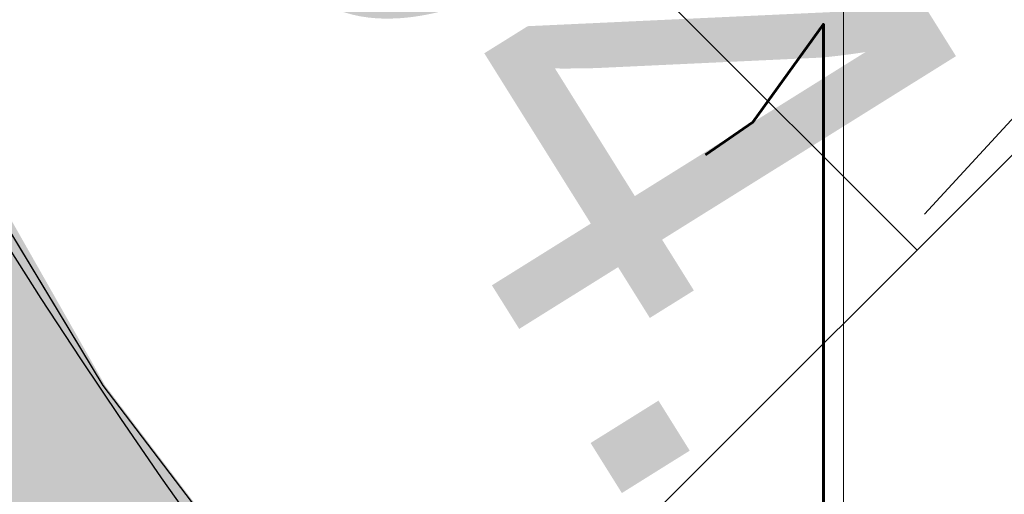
# Model space of a CAD drawing. Extents: x 7489187 to 7491099, y 5781939 to 5785132.
# Tile 25 of 217: x 7490379.796 to 7490381.229, y 5784335.631 to 5784336.323. Entities that reach past the tile are written whole.
import ezdxf
from ezdxf import colors
from ezdxf.entities.mleader import LeaderData, LeaderLine
from ezdxf.math import Vec2, Vec3

# ---------------------------------------------------------------- set-up
doc = ezdxf.new("R2010")
doc.units = 0
doc.header["$MEASUREMENT"] = 0
doc.linetypes.add('1.5_0.5', pattern=[2, 1.5, -0.5])
doc.linetypes.add('DYN_DIM', pattern=[1.0221568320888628, 0.2920448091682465, -0.7301120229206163])
doc.layers.get('0').update_dxf_attribs({"linetype": 'CONTINUOUS', "lineweight": 5})
doc.layers.get('Defpoints').update_dxf_attribs({"linetype": 'CONTINUOUS'})
doc.layers.get('Defpoints').transparency = 0.8
for name, color, linetype, lineweight in [('___wymiary', 1, 'CONTINUOUS', 20), ('___wysokość  - projektowana', 5, 'CONTINUOUS', 20), ('__PROJ_DR_krawężnik', 7, 'CONTINUOUS', 30), ('__PROJ_DR_szraf utwardzenia', 141, 'CONTINUOUS', 9), ('_ISTN__DR_szraf zieleń', 8, 'CONTINUOUS', 30), ('_ISTN_ROZBIÓRKA_DR_szraf zieleń', 40, 'CONTINUOUS', 30), ('_ROZBIÓRKA_DR_krawężnik', 7, 'NIEIST_1', 30), ('_ROZBIÓRKA_DR_szraf utwardzenia', 11, 'CONTINUOUS', 15), ('_ROZBIÓRKA_DR_szraf zieleń', 11, 'CONTINUOUS', 30)]:
    doc.layers.add(name, color=color, linetype=linetype, lineweight=lineweight)
for name, color, linetype, transparency in [('jezdnia (powierzchnia)', 7, 'CONTINUOUS', 0.8), ('krawężnik (linia)', 7, 'CONTINUOUS', 0.8), ('punkt wysokościowy sztuczny-Atr2', 7, 'CONTINUOUS', 0.8)]:
    doc.layers.add(name, color=color, linetype=linetype, transparency=transparency)
doc.styles.add('Arial', font='arial.ttf')
doc.styles.add('ROMANS', font='romans.shx', dxfattribs={"width": 0.8})
doc.styles.get("Standard").update_dxf_attribs({"font": 'txt', "width": 0.75})
doc.linetypes.add('NIEIST_1', pattern='A,20,-0.01,["X",Standard,S=5,R=0,X=-2.54,Y=-2.54],-0.01', length=20.02)
doc.dimstyles.new('PZT-AS', dxfattribs={"dimtxt": 1, "dimasz": 0.5, "dimexe": 1, "dimexo": 1, "dimgap": 0.1, "dimtad": 0, "dimdec": 1, "dimrnd": 0.0005, "dimzin": 0, "dimdsep": 46, "dimtxsty": 'Arial', "dimblk": 'ARCHTICK', "dimcen": 0.5, "dimclrd": 256, "dimclre": 256, "dimclrt": 256, "dimazin": 0, "dimtfac": 1, "dimtdec": 1, "dimtofl": 0, "dimtmove": 0, "dimatfit": 3, "dimldrblk": 'ARCHTICK', "dimfxl": 0, "dimtolj": 1, "dimtzin": 0, "dimarcsym": 0})
pattern_1 = [(273.8880229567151, (-7489999.249338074, -5784190.541704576), (0.8197702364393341, -0.5070811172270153), [0, -0.76, 0, -0.85, 0, -0.8125]), (243.8880229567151, (-7489999.249338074, -5784190.541704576), (0.6853056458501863, -1.5180614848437), [0, -0.41, 0, -0.685, 0, -0.2625]), (203.8880229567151, (-7489998.908895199, -5784190.029529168), (-0.8595845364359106, -1.298303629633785), [0, -0.25, 0, -0.9, 0, -1.175]), (193.8880229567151, (-7489998.908895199, -5784190.029529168), (-0.466577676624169, -1.494684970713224), [0, -0.125, 0, -0.59, 0, -0.675])]

# ---------------------------------------------------------------- blocks, each defined once
blk = doc.blocks.new('EAWEQWEQE')
at = {"layer": '__PROJ_DR_szraf utwardzenia', "ltscale": 2}
h = blk.add_hatch(dxfattribs=at)
h.set_pattern_fill('AR-HBONE', color=256, scale=0.5, angle=45)
h.set_pattern_definition([(90, (-7489965.006917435, -5784369.251104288), (-2, 2), [6, -2]), (180, (-7489965.006917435, -5784367.251104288), (-2, 2), [6, -2])])
edge = h.paths.add_edge_path()
edge.add_line((86.03000000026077, 0.3200000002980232), (85.95000000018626, 1.150000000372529))
edge.add_line((85.95000000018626, 1.150000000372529), (85.99000000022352, 2.150000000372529))
edge.add_line((85.99000000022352, 2.150000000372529), (86.19000000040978, 3.129999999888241))
edge.add_line((86.19000000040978, 3.129999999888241), (86.54000000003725, 4.060000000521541))
edge.add_line((86.54000000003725, 4.060000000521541), (86.9141155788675, 4.745878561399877))
edge.add_line((86.9141155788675, 4.745878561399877), (83.19093015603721, 11.76064102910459))
edge.add_line((83.19093015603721, 11.76064102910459), (82.66000000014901, 11.41999999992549))
edge.add_line((82.66000000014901, 11.41999999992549), (72.50999999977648, 7.799999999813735))
edge.add_arc((72.24903874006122, 9.042990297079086), 1.270088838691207, 219.2149584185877, 281.85683428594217, ccw=False)
edge.add_line((71.26500000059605, 8.240000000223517), (71.04000000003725, 8.650000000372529))
edge.add_arc((69.92013106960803, 8.368443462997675), 1.154720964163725, 14.1127482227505, 101.495783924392)
edge.add_line((69.69000000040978, 9.5), (67.90297361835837, 8.8457025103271))
edge.add_line((67.90297361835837, 8.8457025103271), (69.27792074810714, 5.089185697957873))
edge.add_line((69.27792074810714, 5.089185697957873), (64.58257362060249, 3.37054805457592))
edge.add_line((64.58257362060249, 3.37054805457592), (63.20766350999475, 7.126825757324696))
edge.add_line((63.20766350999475, 7.126825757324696), (59.89222941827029, 5.914727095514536))
edge.add_arc((59.5485867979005, 6.853827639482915), 1.000000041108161, 245.5390053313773, 290.0989574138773, ccw=False)
edge.add_line((59.13451310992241, 5.943584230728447), (51.80837199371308, 9.276277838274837))
edge.add_line((51.80837199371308, 9.276277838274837), (51.35325031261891, 9.483314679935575))
edge.add_arc((51.56028715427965, 9.938436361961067), 0.4999999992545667, 155.5390046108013, 245.53900451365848, ccw=False)
edge.add_line((51.10516547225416, 10.14547320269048), (52.96849702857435, 14.24156833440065))
edge.add_line((52.96849702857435, 14.24156833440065), (49.69162090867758, 15.73223358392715))
edge.add_line((49.69162090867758, 15.73223358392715), (48.3458814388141, 12.77394263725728))
edge.add_arc((47.66319891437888, 13.08449789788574), 0.749999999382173, 155.5390047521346, 335.5390046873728, ccw=False)
edge.add_line((46.98051638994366, 13.39505315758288), (48.32625585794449, 16.35334410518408))
edge.add_line((48.32625585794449, 16.35334410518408), (45.04603271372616, 17.84553193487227))
edge.add_line((45.04603271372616, 17.84553193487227), (43.18270114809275, 13.74943678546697))
edge.add_arc((42.72757946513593, 13.95647362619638), 0.4999999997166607, 245.5390047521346, 335.5390046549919, ccw=False)
edge.add_line((42.52054262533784, 13.50135194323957), (42.06542093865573, 13.70838878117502))
edge.add_line((42.06542093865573, 13.70838878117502), (27.98965454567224, 6.455637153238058))
edge.add_arc((30.7378729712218, 1.122036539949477), 6.00000000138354, 117.2604726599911, 207.2604725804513)
edge.add_line((25.40427235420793, -1.626181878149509), (44.87081948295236, -39.4058528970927))
edge.add_arc((51.98228697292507, -35.74156167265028), 8.00000000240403, 207.2604725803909, 297.2604725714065)
edge.add_line((55.64657819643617, -42.85302916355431), (65.85764832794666, -37.5916207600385))
edge.add_arc((66.3156847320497, -38.48055419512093), 0.9999999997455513, 27.260472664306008, 117.26047266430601, ccw=False)
edge.add_line((67.20461816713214, -38.02251779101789), (69.0367637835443, -41.57825153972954))
edge.add_line((69.0367637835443, -41.57825153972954), (72.23692415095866, -39.92932048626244))
edge.add_line((72.23692415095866, -39.92932048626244), (70.40477853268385, -36.37358674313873))
edge.add_arc((71.29371196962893, -35.91555033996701), 1.000000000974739, 117.260472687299, 207.2604725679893, ccw=False)
edge.add_line((70.83567556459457, -35.02661690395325), (72.45092313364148, -34.19433615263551))
edge.add_line((72.45092313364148, -34.19433615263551), (100.212429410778, -20.30914882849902))
edge.add_line((100.212429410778, -20.30914882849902), (96.95837672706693, -14.17826786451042))
edge.add_line((96.95837672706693, -14.17826786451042), (96.28000000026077, -14.25999999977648))
edge.add_line((96.28000000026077, -14.25999999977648), (95.54999999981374, -14.21999999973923))
edge.add_line((95.54999999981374, -14.21999999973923), (94.81000000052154, -14.0699999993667))
edge.add_line((94.81000000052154, -14.0699999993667), (94.15000000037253, -13.75))
edge.add_line((94.15000000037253, -13.75), (93.59999999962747, -13.29999999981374))
edge.add_line((93.59999999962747, -13.29999999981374), (93.11395277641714, -12.74355050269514))
edge.add_line((93.11395277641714, -12.74355050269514), (86.03000000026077, 0.3200000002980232))
edge = h.paths.add_edge_path(flags=16)
edge.add_line((68.19818073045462, -26.82298227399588), (66.86477710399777, -27.51002606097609))
edge.add_arc((65.975839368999, -27.96806108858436), 1.000003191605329, -62.73945156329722, 27.260289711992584, ccw=False)
edge.add_line((66.43387841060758, -28.85699675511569), (49.9887127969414, -37.33061716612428))
edge.add_arc((49.53067639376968, -36.44168373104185), 0.9999999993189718, 207.2604725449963, 297.2604726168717, ccw=False)
edge.add_line((48.64174295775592, -36.89972013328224), (42.60770879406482, -25.18917772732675))
edge.add_arc((45.27450910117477, -23.81506851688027), 3.000000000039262, 117.2604726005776, 207.260472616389, ccw=False)
edge.add_line((43.90039989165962, -21.14826820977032), (50.04820530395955, -17.79698389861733))
edge.add_line((50.04820530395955, -17.79698389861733), (48.5198065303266, -14.83074636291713))
edge.add_line((48.5198065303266, -14.83074636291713), (41.40833904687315, -18.49503758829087))
edge.add_arc((40.49226624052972, -16.71717071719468), 1.999999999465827, 207.2604725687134, 297.2604726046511, ccw=False)
edge.add_line((38.7143993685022, -17.63324352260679), (38.30819894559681, -16.84491068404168))
edge.add_arc((41.86393269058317, -15.01276507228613), 4.000000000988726, 119.5465124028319, 207.2604725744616, ccw=False)
edge.add_line((39.89141289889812, -11.53294242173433), (42.19067206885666, -10.22961904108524))
edge.add_line((42.19067206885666, -10.22961904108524), (40.65472773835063, -7.322749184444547))
edge.add_line((40.65472773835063, -7.322749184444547), (37.60222481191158, -8.914460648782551))
edge.add_arc((37.13986403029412, -8.02776875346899), 1.000000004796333, 207.2604728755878, 297.53954950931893, ccw=False)
edge.add_line((36.25093059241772, -8.485805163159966), (35.9459182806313, -7.893852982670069))
edge.add_arc((36.83485165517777, -7.435816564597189), 0.9999999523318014, 117.26046988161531, 207.2604749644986, ccw=False)
edge.add_line((36.37681531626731, -6.54688315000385), (39.48808232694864, -4.943755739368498))
edge.add_line((39.48808232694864, -4.943755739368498), (34.72450372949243, 4.301151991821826))
edge.add_line((34.72450372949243, 4.301151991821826), (40.50257106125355, 7.2783886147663))
edge.add_line((40.50257106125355, 7.2783886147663), (45.26614965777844, -1.966519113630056))
edge.add_line((45.26614965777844, -1.966519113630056), (50.99005168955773, 0.9828080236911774))
edge.add_arc((51.44994639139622, 0.07042821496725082), 1.021733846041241, 28.27730476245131, 116.75087229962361, ccw=False)
edge.add_line((52.34975170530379, 0.554463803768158), (52.60836826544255, 0.02900062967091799))
edge.add_arc((51.72075485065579, -0.4315885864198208), 1.000000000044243, -63.43494879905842, 27.425135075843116, ccw=False)
edge.add_line((52.16796844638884, -1.326015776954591), (50.52000000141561, -2.149999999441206))
edge.add_line((50.52000000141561, -2.149999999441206), (52.01594937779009, -4.91204191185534))
edge.add_line((52.01594937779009, -4.91204191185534), (55.01452668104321, -3.400453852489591))
edge.add_arc((55.46466561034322, -4.293412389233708), 1.000000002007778, 34.136835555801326, 116.75259780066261, ccw=False)
edge.add_line((56.29236533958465, -3.732241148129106), (56.74736846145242, -4.599583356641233))
edge.add_arc((55.85843502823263, -5.057619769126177), 1.000000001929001, -62.73952733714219, 27.26047314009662, ccw=False)
edge.add_line((56.316471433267, -5.946553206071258), (52.76073767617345, -7.778698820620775))
edge.add_line((52.76073767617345, -7.778698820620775), (56.19601071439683, -14.44569958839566))
edge.add_line((56.19601071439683, -14.44569958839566), (59.75174444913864, -12.61355397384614))
edge.add_arc((60.209780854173, -13.50248740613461), 0.9999999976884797, 27.260472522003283, 117.26047278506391, ccw=False)
edge.add_line((61.09871428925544, -13.04445100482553), (68.19818073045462, -26.82298227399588))
h.paths.add_polyline_path([(63.77906223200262, -11.76213125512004), (84.22453126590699, -1.227293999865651), (90.17900449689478, -12.78342867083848), (69.7335354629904, -23.31826592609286)], flags=16)
at = {"layer": '_ISTN__DR_szraf zieleń'}
h = blk.add_hatch(dxfattribs=at)
h.set_pattern_fill('AR-SAND', color=256, scale=0.5, angle=236.3880229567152)
h.set_pattern_definition(pattern_1)
edge = h.paths.add_edge_path(flags=17)
edge.add_line((46.94635382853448, -13.79315116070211), (43.59032535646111, -15.57982763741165))
edge.add_line((43.59032535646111, -15.57982763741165), (42.95999999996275, -14.38999999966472))
edge.add_line((42.95999999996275, -14.38999999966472), (38.25999999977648, -16.75))
edge.add_line((38.25999999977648, -16.75), (38.90756137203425, -17.93729795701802))
edge.add_arc((40.49226624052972, -16.71717071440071), 2.000000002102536, 217.5941032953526, 297.2604725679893)
edge.add_line((41.40833904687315, -18.49503758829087), (47.71854556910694, -15.24360819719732))
edge.add_line((47.71854556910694, -15.24360819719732), (46.94635382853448, -13.79315116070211))
h.paths.add_polyline_path([(89.03984216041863, 0.7408491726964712), (87.45000000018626, -0.1799999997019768), (86.28000000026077, 1.870000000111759), (87.94964933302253, 2.794854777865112), (86.9141155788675, 4.745878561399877), (86.54000000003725, 4.060000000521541), (86.19000000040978, 3.129999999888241), (85.99000000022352, 2.150000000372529), (85.95000000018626, 1.150000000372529), (86.03000000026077, 0.3200000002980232), (92.75999999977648, -12.09999999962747), (93.08999999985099, -12.70000000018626), (93.59999999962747, -13.29999999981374), (94.15000000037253, -13.75), (94.81000000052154, -14.0699999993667), (95.54999999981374, -14.21999999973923), (96.28000000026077, -14.25999999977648), (96.95837672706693, -14.17826786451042)], flags=17)
edge = h.paths.add_edge_path()
edge.add_line((100.9142929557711, -21.63151274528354), (100.7000000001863, -22.08999999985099))
edge.add_line((100.7000000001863, -22.08999999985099), (100, -23.55999999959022))
edge.add_line((100, -23.55999999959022), (99.69000000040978, -24.33000000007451))
edge.add_line((99.69000000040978, -24.33000000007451), (99.28000000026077, -25.29000000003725))
edge.add_line((99.28000000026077, -25.29000000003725), (98.9199999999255, -25.89999999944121))
edge.add_line((98.9199999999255, -25.89999999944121), (98.75999999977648, -26.18999999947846))
edge.add_line((98.75999999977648, -26.18999999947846), (97.87000000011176, -27.04999999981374))
edge.add_line((97.87000000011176, -27.04999999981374), (94.28000000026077, -28.87999999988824))
edge.add_line((94.28000000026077, -28.87999999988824), (97.63736342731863, -35.58656293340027))
edge.add_line((97.63736342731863, -35.58656293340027), (93.16631717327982, -37.82480898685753))
edge.add_line((93.16631717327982, -37.82480898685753), (91.88351546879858, -35.26232675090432))
edge.add_line((91.88351546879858, -35.26232675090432), (88.81000000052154, -36.78000000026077))
edge.add_line((88.81000000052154, -36.78000000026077), (89.24121690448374, -37.63662617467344))
edge.add_line((89.24121690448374, -37.63662617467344), (78.86000000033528, -42.87000000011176))
edge.add_line((78.86000000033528, -42.87000000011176), (75.25, -35.67999999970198))
edge.add_line((75.25, -35.67999999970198), (71.29999999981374, -37.66000000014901))
edge.add_line((71.29999999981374, -37.66000000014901), (80.79999999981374, -55.76999999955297))
edge.add_line((80.79999999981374, -55.76999999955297), (77.29999999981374, -57.46999999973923))
edge.add_line((77.29999999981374, -57.46999999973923), (69.25, -42))
edge.add_line((69.25, -42), (63.44000000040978, -44.75999999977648))
edge.add_line((63.44000000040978, -44.75999999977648), (62.3219036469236, -42.59157070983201))
edge.add_line((62.3219036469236, -42.59157070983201), (59.71101718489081, -43.96194514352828))
edge.add_line((59.71101718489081, -43.96194514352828), (60.84999999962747, -46.13999999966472))
edge.add_line((60.84999999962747, -46.13999999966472), (58.66000000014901, -47.29000000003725))
edge.add_line((58.66000000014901, -47.29000000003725), (57.41999999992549, -45.16000000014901))
edge.add_line((57.41999999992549, -45.16000000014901), (56.21445642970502, -42.88642733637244))
edge.add_line((56.21445642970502, -42.88642733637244), (55.20999999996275, -43.20000000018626))
edge.add_line((55.20999999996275, -43.20000000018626), (54.23000000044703, -43.37999999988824))
edge.add_arc((51.92325254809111, -35.80484337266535), 7.91859089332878, 207.0490962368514, 286.93626954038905, ccw=False)
edge.add_line((44.87081948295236, -39.4058528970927), (25.40427235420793, -1.626181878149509))
edge.add_arc((30.7378729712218, 1.122036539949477), 6.000000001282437, 117.26047265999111, 207.2604725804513, ccw=False)
edge.add_line((27.98965454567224, 6.455637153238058), (42.06542094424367, 13.70838878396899))
edge.add_line((42.06542094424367, 13.70838878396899), (44.54986302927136, 19.16984898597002))
edge.add_line((44.54986302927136, 19.16984898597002), (54.29281407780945, 14.73773801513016))
edge.add_line((54.29281407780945, 14.73773801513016), (52.65850050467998, 11.14508493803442))
edge.add_line((52.65850050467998, 11.14508493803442), (55.58000000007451, 12.58999999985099))
edge.add_line((55.58000000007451, 12.58999999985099), (57.96999999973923, 8.140000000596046))
edge.add_line((57.96999999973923, 8.140000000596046), (58.33000000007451, 7.890000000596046))
edge.add_line((58.33000000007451, 7.890000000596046), (59.36000000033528, 8.25))
edge.add_line((59.36000000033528, 8.25), (58.67999999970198, 10.29999999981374))
edge.add_line((58.67999999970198, 10.29999999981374), (59.59999999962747, 10.62999999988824))
edge.add_line((59.59999999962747, 10.62999999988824), (60.3120239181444, 8.584184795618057))
edge.add_line((60.3120239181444, 8.584184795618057), (62.33999999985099, 9.290000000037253))
edge.add_line((62.33999999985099, 9.290000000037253), (61.70000000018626, 11.37000000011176))
edge.add_line((61.70000000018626, 11.37000000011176), (62.65000000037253, 11.70999999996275))
edge.add_line((62.65000000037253, 11.70999999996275), (62.79327710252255, 11.23468389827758))
edge.add_line((62.79327710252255, 11.23468389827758), (65.04409988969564, 12.05855243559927))
edge.add_line((65.04409988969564, 12.05855243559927), (64.88999999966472, 12.50999999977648))
edge.add_line((64.88999999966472, 12.50999999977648), (65.8300000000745, 12.83999999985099))
edge.add_line((65.8300000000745, 12.83999999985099), (65.97795227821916, 12.40037037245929))
edge.add_line((65.97795227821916, 12.40037037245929), (66.52810051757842, 12.60174110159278))
edge.add_line((66.52810051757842, 12.60174110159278), (67.12280952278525, 10.97698603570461))
edge.add_line((67.12280952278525, 10.97698603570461), (69.23000000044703, 11.70000000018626))
edge.add_line((69.23000000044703, 11.70000000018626), (68.54999999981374, 13.81000000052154))
edge.add_line((68.54999999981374, 13.81000000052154), (69.45999999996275, 14.12999999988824))
edge.add_line((69.45999999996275, 14.12999999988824), (70.1699999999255, 12.03000000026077))
edge.add_line((70.1699999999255, 12.03000000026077), (71, 12.32000000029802))
edge.add_line((71, 12.32000000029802), (72.50999999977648, 7.799999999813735))
edge.add_line((72.50999999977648, 7.799999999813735), (82.66000000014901, 11.41999999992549))
edge.add_line((82.66000000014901, 11.41999999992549), (83.19093015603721, 11.76064102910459))
edge.add_line((83.19093015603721, 11.76064102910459), (70.9199999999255, 34.87999999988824))
edge.add_line((70.9199999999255, 34.87999999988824), (51.91000000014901, 39.10000000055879))
edge.add_line((51.91000000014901, 39.10000000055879), (0, 0))
edge.add_line((0, 0), (71.12922030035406, -69.1156747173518))
edge.add_line((71.12922030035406, -69.1156747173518), (70.56000000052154, -66.8999999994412))
edge.add_line((70.56000000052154, -66.8999999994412), (72.98000000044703, -65.91000000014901))
edge.add_line((72.98000000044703, -65.91000000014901), (77.49000000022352, -63.12999999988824))
edge.add_line((77.49000000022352, -63.12999999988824), (87.37000000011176, -55.63999999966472))
edge.add_line((87.37000000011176, -55.63999999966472), (95.04999999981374, -49.75))
edge.add_line((95.04999999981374, -49.75), (105.9199999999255, -41.54999999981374))
edge.add_line((105.9199999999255, -41.54999999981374), (109.8061731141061, -38.38448637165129))
edge.add_line((109.8061731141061, -38.38448637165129), (100.9142929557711, -21.63151274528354))
h.paths.add_polyline_path([(112.2400000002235, -42.96999999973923), (111.5759357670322, -41.71885284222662), (111.1299999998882, -42.04000000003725), (97.87000000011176, -52.12999999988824), (92.5800000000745, -56.0699999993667), (92.92999999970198, -56.79999999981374), (86.37999999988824, -61.91999999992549), (77.59999999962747, -68.38999999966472), (74.25, -70.26999999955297), (72.90929836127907, -70.84536183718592), (73.8300000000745, -71.74000000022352)])
blk = doc.blocks.new('FDFSDFSSDFZ')
at = {"layer": '_ISTN_ROZBIÓRKA_DR_szraf zieleń'}
h = blk.add_hatch(dxfattribs=at)
h.set_pattern_fill('AR-SAND', color=256, scale=0.5, angle=236.3880229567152)
h.set_pattern_definition(pattern_1)
edge = h.paths.add_edge_path(flags=17)
edge.add_line((46.94635382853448, -13.79315116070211), (43.59032535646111, -15.57982763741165))
edge.add_line((43.59032535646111, -15.57982763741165), (42.95999999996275, -14.38999999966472))
edge.add_line((42.95999999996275, -14.38999999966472), (38.25999999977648, -16.75))
edge.add_line((38.25999999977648, -16.75), (39.37166953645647, -18.78823610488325))
edge.add_arc((40.06136920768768, -18.06414055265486), 1.000000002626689, 226.3936601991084, 297.2604725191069)
edge.add_line((40.51940561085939, -18.95307399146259), (47.71854556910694, -15.24360819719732))
edge.add_line((47.71854556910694, -15.24360819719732), (46.94635382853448, -13.79315116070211))
h.paths.add_polyline_path([(89.03984216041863, 0.7408491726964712), (87.45000000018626, -0.1799999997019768), (86.28000000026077, 1.870000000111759), (87.94964933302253, 2.794854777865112), (86.9141155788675, 4.745878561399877), (86.54000000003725, 4.060000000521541), (86.19000000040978, 3.129999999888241), (85.99000000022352, 2.150000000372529), (85.95000000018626, 1.150000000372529), (86.03000000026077, 0.3200000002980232), (92.75999999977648, -12.09999999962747), (93.08999999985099, -12.70000000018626), (93.59999999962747, -13.29999999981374), (94.15000000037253, -13.75), (94.81000000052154, -14.0699999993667), (95.54999999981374, -14.21999999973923), (96.28000000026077, -14.25999999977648), (96.95837672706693, -14.17826786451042)], flags=17)
edge = h.paths.add_edge_path()
edge.add_line((100.9142929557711, -21.63151274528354), (100.7000000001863, -22.08999999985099))
edge.add_line((100.7000000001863, -22.08999999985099), (100, -23.55999999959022))
edge.add_line((100, -23.55999999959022), (99.69000000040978, -24.33000000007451))
edge.add_line((99.69000000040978, -24.33000000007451), (99.28000000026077, -25.29000000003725))
edge.add_line((99.28000000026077, -25.29000000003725), (98.9199999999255, -25.89999999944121))
edge.add_line((98.9199999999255, -25.89999999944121), (98.75999999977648, -26.18999999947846))
edge.add_line((98.75999999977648, -26.18999999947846), (97.87000000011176, -27.04999999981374))
edge.add_line((97.87000000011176, -27.04999999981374), (94.28000000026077, -28.87999999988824))
edge.add_line((94.28000000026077, -28.87999999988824), (97.63736342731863, -35.58656293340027))
edge.add_line((97.63736342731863, -35.58656293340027), (93.16631717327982, -37.82480898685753))
edge.add_line((93.16631717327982, -37.82480898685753), (91.88351546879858, -35.26232675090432))
edge.add_line((91.88351546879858, -35.26232675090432), (88.81000000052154, -36.78000000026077))
edge.add_line((88.81000000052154, -36.78000000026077), (89.24121690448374, -37.63662617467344))
edge.add_line((89.24121690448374, -37.63662617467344), (78.86000000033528, -42.87000000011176))
edge.add_line((78.86000000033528, -42.87000000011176), (75.25, -35.67999999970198))
edge.add_line((75.25, -35.67999999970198), (71.29999999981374, -37.66000000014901))
edge.add_line((71.29999999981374, -37.66000000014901), (80.79999999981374, -55.76999999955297))
edge.add_line((80.79999999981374, -55.76999999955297), (77.29999999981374, -57.46999999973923))
edge.add_line((77.29999999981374, -57.46999999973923), (69.25, -42))
edge.add_line((69.25, -42), (63.44000000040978, -44.75999999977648))
edge.add_line((63.44000000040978, -44.75999999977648), (62.3219036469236, -42.59157070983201))
edge.add_line((62.3219036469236, -42.59157070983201), (59.71101718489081, -43.96194514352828))
edge.add_line((59.71101718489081, -43.96194514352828), (60.84999999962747, -46.13999999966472))
edge.add_line((60.84999999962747, -46.13999999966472), (58.66000000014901, -47.29000000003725))
edge.add_line((58.66000000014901, -47.29000000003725), (57.41999999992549, -45.16000000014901))
edge.add_line((57.41999999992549, -45.16000000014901), (56.2190921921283, -42.89517006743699))
edge.add_line((56.2190921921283, -42.89517006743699), (55.20999999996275, -43.20000000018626))
edge.add_line((55.20999999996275, -43.20000000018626), (54.23000000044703, -43.37999999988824))
edge.add_arc((51.92325254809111, -35.80484337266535), 7.91859089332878, 207.0490962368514, 286.93626954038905, ccw=False)
edge.add_line((44.87081948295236, -39.4058528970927), (33.73000000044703, -17.80999999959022))
edge.add_line((33.73000000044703, -17.80999999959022), (25.40427235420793, -1.626181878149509))
edge.add_arc((30.7378729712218, 1.122036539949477), 6.000000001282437, 117.26047265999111, 207.2604725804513, ccw=False)
edge.add_line((27.98965454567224, 6.455637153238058), (42.06542094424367, 13.70838878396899))
edge.add_line((42.06542094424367, 13.70838878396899), (44.54986302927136, 19.16984898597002))
edge.add_line((44.54986302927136, 19.16984898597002), (54.29281407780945, 14.73773801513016))
edge.add_line((54.29281407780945, 14.73773801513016), (52.65850050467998, 11.14508493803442))
edge.add_line((52.65850050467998, 11.14508493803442), (55.58000000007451, 12.58999999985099))
edge.add_line((55.58000000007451, 12.58999999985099), (57.96999999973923, 8.140000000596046))
edge.add_line((57.96999999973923, 8.140000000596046), (58.33000000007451, 7.890000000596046))
edge.add_line((58.33000000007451, 7.890000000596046), (59.36000000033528, 8.25))
edge.add_line((59.36000000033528, 8.25), (58.67999999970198, 10.29999999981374))
edge.add_line((58.67999999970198, 10.29999999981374), (59.59999999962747, 10.62999999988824))
edge.add_line((59.59999999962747, 10.62999999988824), (60.3120239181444, 8.584184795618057))
edge.add_line((60.3120239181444, 8.584184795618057), (62.33999999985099, 9.290000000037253))
edge.add_line((62.33999999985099, 9.290000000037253), (61.70000000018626, 11.37000000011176))
edge.add_line((61.70000000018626, 11.37000000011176), (62.65000000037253, 11.70999999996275))
edge.add_line((62.65000000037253, 11.70999999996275), (62.79327710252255, 11.23468389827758))
edge.add_line((62.79327710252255, 11.23468389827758), (65.04409988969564, 12.05855243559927))
edge.add_line((65.04409988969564, 12.05855243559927), (64.88999999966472, 12.50999999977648))
edge.add_line((64.88999999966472, 12.50999999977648), (65.8300000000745, 12.83999999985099))
edge.add_line((65.8300000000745, 12.83999999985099), (65.97795227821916, 12.40037037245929))
edge.add_line((65.97795227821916, 12.40037037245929), (66.52810051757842, 12.60174110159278))
edge.add_line((66.52810051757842, 12.60174110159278), (67.12280952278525, 10.97698603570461))
edge.add_line((67.12280952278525, 10.97698603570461), (69.23000000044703, 11.70000000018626))
edge.add_line((69.23000000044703, 11.70000000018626), (68.54999999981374, 13.81000000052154))
edge.add_line((68.54999999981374, 13.81000000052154), (69.45999999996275, 14.12999999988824))
edge.add_line((69.45999999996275, 14.12999999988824), (70.1699999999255, 12.03000000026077))
edge.add_line((70.1699999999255, 12.03000000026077), (71, 12.32000000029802))
edge.add_line((71, 12.32000000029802), (72.50999999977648, 7.799999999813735))
edge.add_line((72.50999999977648, 7.799999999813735), (82.66000000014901, 11.41999999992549))
edge.add_line((82.66000000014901, 11.41999999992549), (83.19093015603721, 11.76064102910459))
edge.add_line((83.19093015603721, 11.76064102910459), (70.9199999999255, 34.87999999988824))
edge.add_line((70.9199999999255, 34.87999999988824), (51.91000000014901, 39.10000000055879))
edge.add_line((51.91000000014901, 39.10000000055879), (0, 0))
edge.add_line((0, 0), (71.12922030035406, -69.1156747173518))
edge.add_line((71.12922030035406, -69.1156747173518), (70.56000000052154, -66.8999999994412))
edge.add_line((70.56000000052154, -66.8999999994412), (72.98000000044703, -65.91000000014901))
edge.add_line((72.98000000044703, -65.91000000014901), (77.49000000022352, -63.12999999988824))
edge.add_line((77.49000000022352, -63.12999999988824), (87.37000000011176, -55.63999999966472))
edge.add_line((87.37000000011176, -55.63999999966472), (95.04999999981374, -49.75))
edge.add_line((95.04999999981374, -49.75), (105.9199999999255, -41.54999999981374))
edge.add_line((105.9199999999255, -41.54999999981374), (109.8061731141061, -38.38448637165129))
edge.add_line((109.8061731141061, -38.38448637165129), (100.9142929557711, -21.63151274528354))
h.paths.add_polyline_path([(112.2400000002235, -42.96999999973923), (111.5759357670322, -41.71885284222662), (111.1299999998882, -42.04000000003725), (97.87000000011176, -52.12999999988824), (92.5800000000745, -56.0699999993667), (92.92999999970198, -56.79999999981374), (86.37999999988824, -61.91999999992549), (77.59999999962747, -68.38999999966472), (74.25, -70.26999999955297), (72.90929836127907, -70.84536183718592), (73.8300000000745, -71.74000000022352)])
at = {"layer": '_ROZBIÓRKA_DR_szraf utwardzenia', "ltscale": 2}
h = blk.add_hatch(dxfattribs=at)
h.set_pattern_fill('AR-HBONE', color=256, scale=0.3)
h.set_pattern_definition([(45, (-7490034.42, -5784375.3), (0, 1.697056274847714), [3.6, -1.2]), (135, (-7490033.571471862, -5784374.451471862), (1.332267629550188e-16, 1.697056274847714), [3.6, -1.2])])
h.paths.add_polyline_path([(38.25, -13.3199999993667), (38.83000000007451, -12.43999999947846), (39.54999999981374, -11.75), (40.32000000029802, -11.29000000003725), (42.19067206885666, -10.22961904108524), (40.65472773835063, -7.322749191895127), (36.23000000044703, -9.629999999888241), (35.19000000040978, -10.3199999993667), (34.46999999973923, -11.01999999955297), (34.08000000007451, -11.51999999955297), (33.57000000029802, -12.37999999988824), (33.40000000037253, -12.79999999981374), (33.13999999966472, -13.76999999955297), (33.03000000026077, -14.75999999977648), (33.03000000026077, -14.91999999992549), (33.11000000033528, -15.91999999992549), (33.33999999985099, -16.88999999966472), (33.73000000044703, -17.80999999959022), (44.74000000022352, -38.16999999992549), (45.5, -39.50999999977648), (46.09999999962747, -40.29999999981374), (46.79000000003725, -41.03000000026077), (46.96999999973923, -41.20000000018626), (47.75, -41.83000000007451), (48.59999999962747, -42.35999999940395), (49.49000000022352, -42.80999999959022), (49.99000000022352, -42.99000000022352), (50.95999999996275, -43.25), (51.94000000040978, -43.41000000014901), (52.94000000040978, -43.46999999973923), (53.24000000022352, -43.46999999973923), (54.23000000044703, -43.37999999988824), (54.53093875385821, -43.32472553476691), (55.32023093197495, -43.0119182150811), (56.07868828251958, -42.63037790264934), (65.84885452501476, -37.59615190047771, -0.4479799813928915), (67.25999990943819, -38.12999982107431), (68.17999999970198, -39.95000000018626), (69.25, -42), (77.29999999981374, -57.46999999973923), (80.79999999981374, -55.76999999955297), (71.29999999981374, -37.66000000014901), (71.11532196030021, -37.75257278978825), (70.40477853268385, -36.37358674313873, -0.4142135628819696), (70.83567556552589, -35.02661690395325), (72.1699999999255, -34.33999999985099), (72.43999998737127, -34.20000000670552), (67.55191766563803, -25.4160916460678), (92.92499999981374, -12.39999999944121), (92.75999999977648, -12.09999999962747), (86.03000000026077, 0.3200000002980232), (60.95999999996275, -12.74000000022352), (66.29999999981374, -23.12999999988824), (66.42999999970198, -23.39999999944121), (66.52000000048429, -23.67999999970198), (66.5800000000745, -23.95999999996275), (66.62000000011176, -24.25999999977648), (66.62000000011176, -24.55999999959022), (66.5850485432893, -24.89786407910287), (66.46999999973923, -25.21999999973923), (66.33999999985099, -25.49000000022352), (66.19000000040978, -25.75), (66, -25.97999999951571), (65.86000000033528, -26.13999999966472), (65.63999999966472, -26.33999999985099), (65.40000000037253, -26.51999999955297), (65.13999999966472, -26.66999999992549), (64.87000000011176, -26.79000000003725), (64.67999999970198, -26.85999999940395), (57.91999999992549, -30.38999999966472), (59.59999999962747, -33.58999999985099), (62.66000000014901, -31.93999999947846), (63.02000000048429, -31.75999999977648), (63.41000000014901, -31.71999999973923), (63.79000000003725, -31.84999999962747), (64.11347826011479, -32.1303478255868), (64.28000000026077, -32.53000000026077), (64.28000000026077, -32.92999999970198), (64.12000000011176, -33.29999999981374), (63.80747909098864, -33.59096774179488), (59.61000000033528, -35.75999999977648), (57.46999999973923, -36.92999999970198), (55.08000000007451, -38.25), (54.12999999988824, -38.54999999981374), (53.13999999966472, -38.66000000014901), (52.81000000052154, -38.64999999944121), (51.82000000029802, -38.49000000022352), (50.88999999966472, -38.14999999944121), (50.37999999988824, -37.85999999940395), (48.83000000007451, -36.12999999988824), (38.25999999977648, -16.75), (37.90000000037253, -15.68999999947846), (37.84999999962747, -14.68999999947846), (37.91000000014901, -14.25999999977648)])
h.paths.add_polyline_path([(67.88999999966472, -12.33999999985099), (67.95000000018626, -12.04999999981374), (68.12999999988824, -11.80999999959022), (68.38999999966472, -11.66000000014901), (68.69000000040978, -11.63999999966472), (68.96999999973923, -11.75999999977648), (69.16000000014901, -11.95999999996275), (72.74000000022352, -18.93999999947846), (72.91000000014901, -19.18999999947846), (72.96999999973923, -19.47999999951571), (72.9199999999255, -19.76999999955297), (72.75, -20.01999999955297), (72.53000000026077, -20.17999999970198), (72.24000000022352, -20.24000000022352), (71.94000000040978, -20.18999999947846), (71.69000000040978, -20.03000000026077), (71.48000000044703, -19.66999999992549), (67.96999999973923, -12.62999999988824)], flags=16)
h.paths.add_polyline_path([(74.59999999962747, -8.979999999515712), (74.58999999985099, -8.679999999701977), (74.70999999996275, -8.410000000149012), (74.92999999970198, -8.21999999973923), (75.21999999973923, -8.149999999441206), (75.50999999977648, -8.209999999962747), (75.75, -8.399999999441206), (75.8300000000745, -8.540000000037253), (79.37000000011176, -15.35999999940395), (79.54999999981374, -15.59999999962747), (79.62999999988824, -15.87999999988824), (79.59999999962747, -16.17999999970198), (79.45999999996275, -16.43999999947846), (79.19933333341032, -16.65533333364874), (78.88999999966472, -16.72999999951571), (78.58999999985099, -16.68999999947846), (78.3300000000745, -16.54999999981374), (78.15000000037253, -16.3199999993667), (78.06000000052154, -16.08000000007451), (74.74000000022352, -9.240000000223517)], flags=16)
h.paths.add_polyline_path([(81.11000000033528, -5.519999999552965), (81.15000000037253, -5.21999999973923), (81.32000000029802, -4.96999999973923), (81.5, -4.849999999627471), (81.79000000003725, -4.78000000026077), (82.0800000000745, -4.839999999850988), (82.32000000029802, -5.019999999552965), (82.38999999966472, -5.120000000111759), (86.09999999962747, -12.25999999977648), (86.13999999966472, -12.55999999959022), (86.06000000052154, -12.83999999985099), (85.87000000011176, -13.0699999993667), (85.77000000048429, -13.13999999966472), (85.49000000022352, -13.22999999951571), (85.19000000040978, -13.18999999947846), (84.92999999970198, -13.04000000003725), (84.77000000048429, -12.83000000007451), (81.20000000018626, -5.799999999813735)], flags=16)
h.paths.add_polyline_path([(58.33000000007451, -9.870000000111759), (58.62999999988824, -9.849999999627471), (58.92999999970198, -9.889999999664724), (59.23230088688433, -9.997964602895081), (59.5, -10.17999999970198), (59.75969072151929, -10.43969072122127), (56.81000000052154, -4.729999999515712), (56.92999999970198, -5.120000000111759), (56.96999999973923, -5.509999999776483), (56.92999999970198, -5.910000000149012), (56.81000000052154, -6.290000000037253), (56.74000000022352, -6.439999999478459), (55.54000000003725, -7.370000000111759), (50.33999999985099, -10.10999999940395), (50.53000000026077, -10.54000000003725), (47.37000000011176, -12.22999999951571), (48.79999999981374, -14.89999999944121)], flags=17)
h.paths.add_polyline_path([(53.41533603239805, 0.9327368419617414), (53.5, 0.5200000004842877), (53.46999999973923, 0.009999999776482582), (53.33999999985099, -0.3599999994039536), (53.12000000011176, -0.7000000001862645), (52.70000000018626, -1.059999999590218), (50.52000000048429, -2.149999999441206), (52.02000000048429, -4.910000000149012), (54.45999999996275, -3.679999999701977), (54.83999999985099, -3.580000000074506), (55.24000000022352, -3.559999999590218), (55.68645669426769, -3.638129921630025), (56.04999999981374, -3.830000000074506), (56.36000000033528, -4.069999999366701), (56.58388452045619, -4.336939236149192)])
h.paths.add_polyline_path([(72.50999999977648, 7.799999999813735), (72.36000000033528, 7.78000000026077), (72.06000000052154, 7.78000000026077), (71.77000000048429, 7.860000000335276), (71.58999999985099, 7.940000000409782), (71.36000000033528, 8.120000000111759), (71.1699999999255, 8.360000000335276), (70.91000000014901, 8.940000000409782), (70.87999999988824, 8.990000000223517), (70.70000000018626, 9.230000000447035), (70.45999999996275, 9.400000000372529), (70.28000000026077, 9.480000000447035), (69.99000000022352, 9.53000000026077), (69.69000000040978, 9.5), (60.24000000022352, 6.040000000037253), (59.77000000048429, 5.870000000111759), (59.28000000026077, 5.820000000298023), (58.72203747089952, 5.920433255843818), (58.23000000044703, 6.200000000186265), (57.87999999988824, 6.540000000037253), (57.62000000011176, 6.96999999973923), (57.61000000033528, 7), (55.21999999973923, 11.49000000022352), (53.04999999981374, 10.41999999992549), (55.73000000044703, 5.169999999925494), (55.70000000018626, 4.78000000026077), (55.48000000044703, 4.450000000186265), (55.29000000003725, 4.320000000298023), (54.90000000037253, 4.25), (54.53000000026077, 4.370000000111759), (54.34999999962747, 4.520000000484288), (51.61000000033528, 9.6800000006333), (49.25, 8.5), (53.25, 1.270000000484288), (53.38704244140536, 0.979792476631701)])
at = {"layer": '_ROZBIÓRKA_DR_szraf zieleń'}
h = blk.add_hatch(dxfattribs=at)
h.set_pattern_fill('AR-SAND', color=256, scale=0.3, angle=236.3880229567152)
h.set_pattern_definition([(273.8880229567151, (-7488975.161006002, -5782438.709662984), (0.4918621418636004, -0.3042486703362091), [0, -0.456, 0, -0.51, 0, -0.4875]), (243.8880229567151, (-7488975.161006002, -5782438.709662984), (0.4111833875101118, -0.9108368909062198), [0, -0.246, 0, -0.411, 0, -0.1575]), (203.8880229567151, (-7488974.956740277, -5782438.402357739), (-0.5157507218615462, -0.7789821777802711), [0, -0.15, 0, -0.54, 0, -0.705]), (193.8880229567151, (-7488974.956740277, -5782438.402357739), (-0.2799466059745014, -0.8968109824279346), [0, -0.075, 0, -0.354, 0, -0.405])])
edge = h.paths.add_edge_path()
edge.add_line((54.53093875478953, -43.32472553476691), (54.23000000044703, -43.37999999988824))
edge.add_line((54.23000000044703, -43.37999999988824), (53.24000000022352, -43.46999999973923))
edge.add_line((53.24000000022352, -43.46999999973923), (52.94000000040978, -43.46999999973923))
edge.add_line((52.94000000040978, -43.46999999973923), (51.94000000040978, -43.41000000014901))
edge.add_line((51.94000000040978, -43.41000000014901), (50.95999999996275, -43.25))
edge.add_line((50.95999999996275, -43.25), (49.99000000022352, -42.99000000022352))
edge.add_line((49.99000000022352, -42.99000000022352), (49.49000000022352, -42.80999999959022))
edge.add_line((49.49000000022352, -42.80999999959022), (48.59999999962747, -42.35999999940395))
edge.add_line((48.59999999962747, -42.35999999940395), (47.75, -41.83000000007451))
edge.add_line((47.75, -41.83000000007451), (46.96999999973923, -41.20000000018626))
edge.add_line((46.96999999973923, -41.20000000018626), (46.79000000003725, -41.03000000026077))
edge.add_line((46.79000000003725, -41.03000000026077), (46.09999999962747, -40.29999999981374))
edge.add_line((46.09999999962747, -40.29999999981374), (45.5, -39.50999999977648))
edge.add_line((45.5, -39.50999999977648), (44.74000000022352, -38.16999999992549))
edge.add_line((44.74000000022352, -38.16999999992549), (34.01054008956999, -18.3287825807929))
edge.add_line((34.01054008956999, -18.3287825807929), (44.87081948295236, -39.4058528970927))
edge.add_arc((51.98228698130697, -35.7415616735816), 8.000000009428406, 207.2604725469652, 288.5771599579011)
at = {"layer": '_ROZBIÓRKA_DR_szraf utwardzenia', "linetype": 'Continuous'}
blk.add_lwpolyline([(34.01054008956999, -18.3287825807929), (44.87081948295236, -39.4058528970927, 0.3704901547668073), (54.53093875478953, -43.32472554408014)], format="xyb", dxfattribs=at)
blk = doc.blocks.new('_ArchTick')
at = {"color": 0, "linetype": 'ByBlock', "const_width": 0.15}
blk.add_lwpolyline([(-0.5, -0.5), (0.5, 0.5)], dxfattribs=at)
blk = doc.blocks.new('*D142')
at = {"layer": '___wymiary', "lineweight": -2}
for p, q in [((7490384.079945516, 5784339.262407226), (7490383.344229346, 5784339.939697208)), ((7490378.214036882, 5784332.890477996), (7490377.478320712, 5784333.567767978))]:
    blk.add_line(p, q, dxfattribs=at)
at = {"layer": '___wymiary', "linetype": 'DYN_DIM', "lineweight": -2}
for p, q in [((7490384.079945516, 5784339.262407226), (7490378.214036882, 5784332.890477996)), ((7490378.214036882, 5784332.890477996), (7490377.875391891, 5784332.522619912))]:
    blk.add_line(p, q, dxfattribs=at)
at = {"layer": 'Defpoints', "color": 0}
for p in [(7490384.079945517, 5784339.262407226), (7490378.214036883, 5784332.890477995), (7490378.214036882, 5784332.890477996)]:
    blk.add_point(p, dxfattribs=at)
at = {"layer": '___wymiary', "lineweight": -2, "xscale": 0.5, "yscale": 0.5, "zscale": 0.5}
for p, rotation in [((7490384.079945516, 5784339.262407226), 47.36776614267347), ((7490378.214036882, 5784332.890477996), 227.3677661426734)]:
    blk.add_blockref('_ArchTick', p, dxfattribs=dict(at, rotation=rotation))
at = {"layer": '___wymiary', "insert": (7490376.882164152, 5784331.443711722), "char_height": 1.5, "attachment_point": 5, "rotation": 47.367766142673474, "style": 'Arial'}
blk.add_mtext('\\A1;8.7', dxfattribs=at)
blk = doc.blocks.new('*D149')
at = {"layer": '___wymiary', "lineweight": -2}
for p, q in [((7490378.887446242, 5784372.735233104), (7490378.087071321, 5784372.135733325)), ((7490422.632325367, 5784314.332702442), (7490421.831950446, 5784313.733202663))]:
    blk.add_line(p, q, dxfattribs=at)
at = {"layer": '___wymiary', "linetype": 'DYN_DIM', "lineweight": -2}
for p, q in [((7490378.887446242, 5784372.735233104), (7490422.632325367, 5784314.332702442)), ((7490422.632325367, 5784314.332702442), (7490422.932075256, 5784313.93251498))]:
    blk.add_line(p, q, dxfattribs=at)
at = {"layer": 'Defpoints', "color": 0}
for p in [(7490379.686149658, 5784373.333480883), (7490423.431028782, 5784314.930950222), (7490422.632325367, 5784314.332702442)]:
    blk.add_point(p, dxfattribs=at)
at = {"layer": '___wymiary', "lineweight": -2, "xscale": 0.5, "yscale": 0.5, "zscale": 0.5}
for p, rotation in [((7490378.887446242, 5784372.735233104), 126.8340803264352), ((7490422.632325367, 5784314.332702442), 306.8340803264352)]:
    blk.add_blockref('_ArchTick', p, dxfattribs=dict(at, rotation=rotation))
at = {"layer": '___wymiary', "insert": (7490424.154731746, 5784312.300181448), "char_height": 1.5, "attachment_point": 5, "rotation": 306.83408032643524, "style": 'Arial'}
blk.add_mtext('\\A1;73.0', dxfattribs=at)
blk = doc.blocks.new('*D159')
at = {"layer": '___wymiary', "lineweight": -2}
for p, q in [((7490404.153535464, 5784351.981734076), (7490403.436393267, 5784352.67866095)), ((7490381.937832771, 5784329.121634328), (7490381.220690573, 5784329.818561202))]:
    blk.add_line(p, q, dxfattribs=at)
at = {"layer": '___wymiary', "linetype": 'DYN_DIM', "lineweight": -2}
for p, q in [((7490404.153535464, 5784351.981734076), (7490381.937832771, 5784329.121634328)), ((7490381.937832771, 5784329.121634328), (7490381.589369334, 5784328.763063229))]:
    blk.add_line(p, q, dxfattribs=at)
at = {"layer": 'Defpoints', "color": 0}
for p in [(7490404.153535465, 5784351.981734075), (7490381.937832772, 5784329.121634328), (7490381.937832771, 5784329.121634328)]:
    blk.add_point(p, dxfattribs=at)
at = {"layer": '___wymiary', "lineweight": -2, "xscale": 0.5, "yscale": 0.5, "zscale": 0.5}
for p, rotation in [((7490404.153535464, 5784351.981734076), 45.81903626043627), ((7490381.937832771, 5784329.121634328), 225.8190362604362)]:
    blk.add_blockref('_ArchTick', p, dxfattribs=dict(at, rotation=rotation))
at = {"layer": '___wymiary', "insert": (7490380.161239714, 5784327.293508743), "char_height": 1.5, "attachment_point": 5, "rotation": 45.81903626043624, "style": 'Arial'}
blk.add_mtext('\\A1;31.9', dxfattribs=at)
blk = doc.blocks.new('_Dot')
at = {"color": 0, "linetype": 'ByBlock', "lineweight": -2}
blk.add_line((-0.5, 0), (-1, 0), dxfattribs=at)
at = {"color": 0, "linetype": 'ByBlock', "const_width": 0.5}
blk.add_lwpolyline([(-0.25, 0, 1), (0.25, 0, 1)], format="xyb", close=True, dxfattribs=at)

msp = doc.modelspace()

# ---------------------------------------------------------------- linework, layer by layer
at = {"layer": '__PROJ_DR_krawężnik', "linetype": 'Continuous'}
msp.add_lwpolyline([(7490394.312229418, 5784381.214727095, -0.196917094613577), (7490393.55451311, 5784381.243584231), (7490385.773250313, 5784384.78331468, -0.4142135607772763), (7490385.525165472, 5784385.445473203), (7490387.388497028, 5784389.541568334), (7490384.111620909, 5784391.032233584), (7490382.765881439, 5784388.073942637, -0.9999999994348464), (7490381.40051639, 5784388.695053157), (7490382.746255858, 5784391.653344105), (7490379.466032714, 5784393.145531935), (7490377.602701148, 5784389.049436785, -0.4142135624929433), (7490376.940542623, 5784388.801351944), (7490376.485420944, 5784389.008388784), (7490362.409654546, 5784381.755637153, 0.4142135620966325), (7490359.824272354, 5784373.673818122), (7490379.290819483, 5784335.894147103, 0.4142135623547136), (7490390.066578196, 5784332.446970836), (7490400.277648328, 5784337.70837924, -0.4142135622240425), (7490401.624618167, 5784337.277482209), (7490403.456763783, 5784333.72174846), (7490406.656924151, 5784335.370679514), (7490404.824778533, 5784338.926413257, -0.414213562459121), (7490405.255675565, 5784340.273383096), (7490406.859999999, 5784341.100035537)], format="xyb", dxfattribs=at)
at = {"layer": '_ROZBIÓRKA_DR_krawężnik', "ltscale": 0.2}
msp.add_lwpolyline([(7490375.08, 5784367.98), (7490370.65, 5784365.67, 0.3751533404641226), (7490367.76, 5784358.41), (7490379.4, 5784336.65, 0.3803797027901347), (7490390.59, 5784332.39), (7490399.595, 5784337.18, -0.197867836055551), (7490401.679999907, 5784337.170000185), (7490411.72, 5784317.83), (7490415.216646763, 5784319.528371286), (7490405.72, 5784337.64, -0.4123983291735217), (7490406.859999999, 5784341.1)], format="xyb", dxfattribs=at)
at = {"layer": 'jezdnia (powierzchnia)', "color": 7, "linetype": '1.5_0.5', "lineweight": 18, "flags": 128}
msp.add_lwpolyline([(7490399, 5784336.86), (7490394.03, 5784339.54), (7490391.893999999, 5784338.366), (7490389.5, 5784337.05), (7490388.547999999, 5784336.749), (7490387.555, 5784336.642000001), (7490387.23, 5784336.65), (7490386.244, 5784336.806), (7490385.307999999, 5784337.154), (7490384.8, 5784337.44), (7490383.25, 5784339.17), (7490372.68, 5784358.55), (7490372.32, 5784359.61), (7490372.27, 5784360.606000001), (7490372.33, 5784361.04), (7490372.671, 5784361.977999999), (7490373.25, 5784362.86), (7490373.973999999, 5784363.547), (7490374.74, 5784364.01), (7490376.613, 5784365.066000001), (7490375.075, 5784367.976), (7490370.65, 5784365.67), (7490369.607000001, 5784364.976), (7490368.89, 5784364.28), (7490368.498, 5784363.78), (7490367.99, 5784362.92), (7490367.82, 5784362.497), (7490367.557, 5784361.533), (7490367.45, 5784360.54), (7490367.448, 5784360.377), (7490367.527000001, 5784359.381), (7490367.762999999, 5784358.411), (7490368.15, 5784357.49), (7490379.16, 5784337.13), (7490379.4, 5784336.646000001), (7490379.917, 5784335.79), (7490380.522000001, 5784334.995), (7490381.21, 5784334.27), (7490381.393999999, 5784334.1), (7490382.172999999, 5784333.473999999), (7490383.015, 5784332.935), (7490383.91, 5784332.49), (7490384.411, 5784332.307999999), (7490385.375, 5784332.045), (7490386.362000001, 5784331.885), (7490387.36, 5784331.83), (7490387.655, 5784331.834), (7490388.651000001, 5784331.915), (7490389.632999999, 5784332.101), (7490390.59, 5784332.39), (7490395.545, 5784335.024)], close=True, dxfattribs=at)
at = {"layer": 'krawężnik (linia)', "color": 7, "linetype": 'Continuous', "lineweight": 25, "flags": 128}
msp.add_lwpolyline([(7490399, 5784336.86), (7490395.545, 5784335.024), (7490390.59, 5784332.39), (7490389.632999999, 5784332.101), (7490388.651000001, 5784331.915), (7490387.655, 5784331.834), (7490387.36, 5784331.83), (7490386.362000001, 5784331.885), (7490385.375, 5784332.045), (7490384.411, 5784332.307999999), (7490383.91, 5784332.49), (7490383.015, 5784332.935), (7490382.172999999, 5784333.473999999), (7490381.393999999, 5784334.1), (7490381.21, 5784334.27), (7490380.522000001, 5784334.995), (7490379.917, 5784335.79), (7490379.4, 5784336.646000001), (7490379.16, 5784337.13), (7490368.15, 5784357.49)], dxfattribs=at)

# ---------------------------------------------------------------- block references
for name in ['EAWEQWEQE', 'FDFSDFSSDFZ']:
    msp.add_blockref(name, (7490334.42, 5784375.3))

# ---------------------------------------------------------------- texts
at = {"layer": 'punkt wysokościowy sztuczny-Atr2', "color": 7, "width": 0.9}
msp.add_text('104.78', height=0.75, rotation=302.005, dxfattribs=at).set_placement((7490379.785, 5784337.052999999))

# ---------------------------------------------------------------- dimensions: what is measured, and where the dimension line sits
at = {"layer": '___wymiary'}
for base, p1, p2, angle, picture, middle in [((7490422.632325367, 5784314.332702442), (7490379.686149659, 5784373.333480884), (7490423.431028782, 5784314.930950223), 306.8340803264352, '*D149', (7490424.154731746, 5784312.300181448)), ((7490381.937832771, 5784329.121634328), (7490404.153535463, 5784351.981734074), (7490381.937832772, 5784329.121634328), 225.81903626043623, '*D159', (7490380.161239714, 5784327.293508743)), ((7490378.214036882, 5784332.890477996), (7490384.079945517, 5784339.262407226), (7490378.214036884, 5784332.890477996), 227.36776614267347, '*D142', (7490376.882164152, 5784331.443711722))]:
    dim = msp.add_linear_dim(base=base, p1=p1, p2=p2, angle=angle, dimstyle='PZT-AS', override={"dimtxt": 1.5, "dimfxl": 5}, dxfattribs=at)
    dim.commit()
    dim.dimension.update_dxf_attribs({"geometry": picture, "text_midpoint": middle, "dimtype": 161})

# ---------------------------------------------------------------- leaders
at = {"layer": '___wysokość  - projektowana'}
ml = msp.add_multileader_mtext('Standard', dxfattribs=at)
ml.set_content('105.33', color=256, style='ROMANS')
ml.set_leader_properties()
ml.set_arrow_properties(name='DOT')
ml.build(insert=Vec2(0, 0))
ml.multileader.update_dxf_attribs({"text_left_attachment_type": 6, "text_right_attachment_type": 6, "dogleg_length": 0, "arrow_head_size": 0.3})
ctx = ml.context
ctx.base_point, ctx.char_height, ctx.arrow_head_size, ctx.landing_gap_size, ctx.plane_origin = Vec3(7490380.422442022, 5784335.116413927), 1, 0.3, 0.09, Vec3(7490394.106529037, 5784340.354455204)
ctx.left_attachment, ctx.right_attachment, ctx.text_align_type = 6, 6, 2
notes = []
notes.append((ctx, [(1, (1, 1, 0), (7490384.45006107, 5784335.116413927), (-1, 0), 0, [(0, [(7490384.641991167, 5784337.855126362)], 0, [])])]))
ctx.mtext.insert, ctx.mtext.alignment, ctx.mtext.flow_direction = Vec3(7490384.360061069, 5784336.316413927), 3, 5
for ctx, leaders in notes:
    for number, flags, end, landing, length, lines in leaders:
        leader = LeaderData()
        leader.index, (leader.has_last_leader_line, leader.has_dogleg_vector, leader.attachment_direction) = number, flags
        leader.last_leader_point, leader.dogleg_vector, leader.dogleg_length = Vec3(end), Vec3(landing), length
        for number, points, colour, breaks in lines:
            line = LeaderLine()
            line.index, line.vertices, line.color, line.breaks = number, Vec3.list(points), colors.encode_raw_color(colour), breaks
            leader.lines.append(line)
        ctx.leaders.append(leader)

doc.saveas('drawing.dxf')
